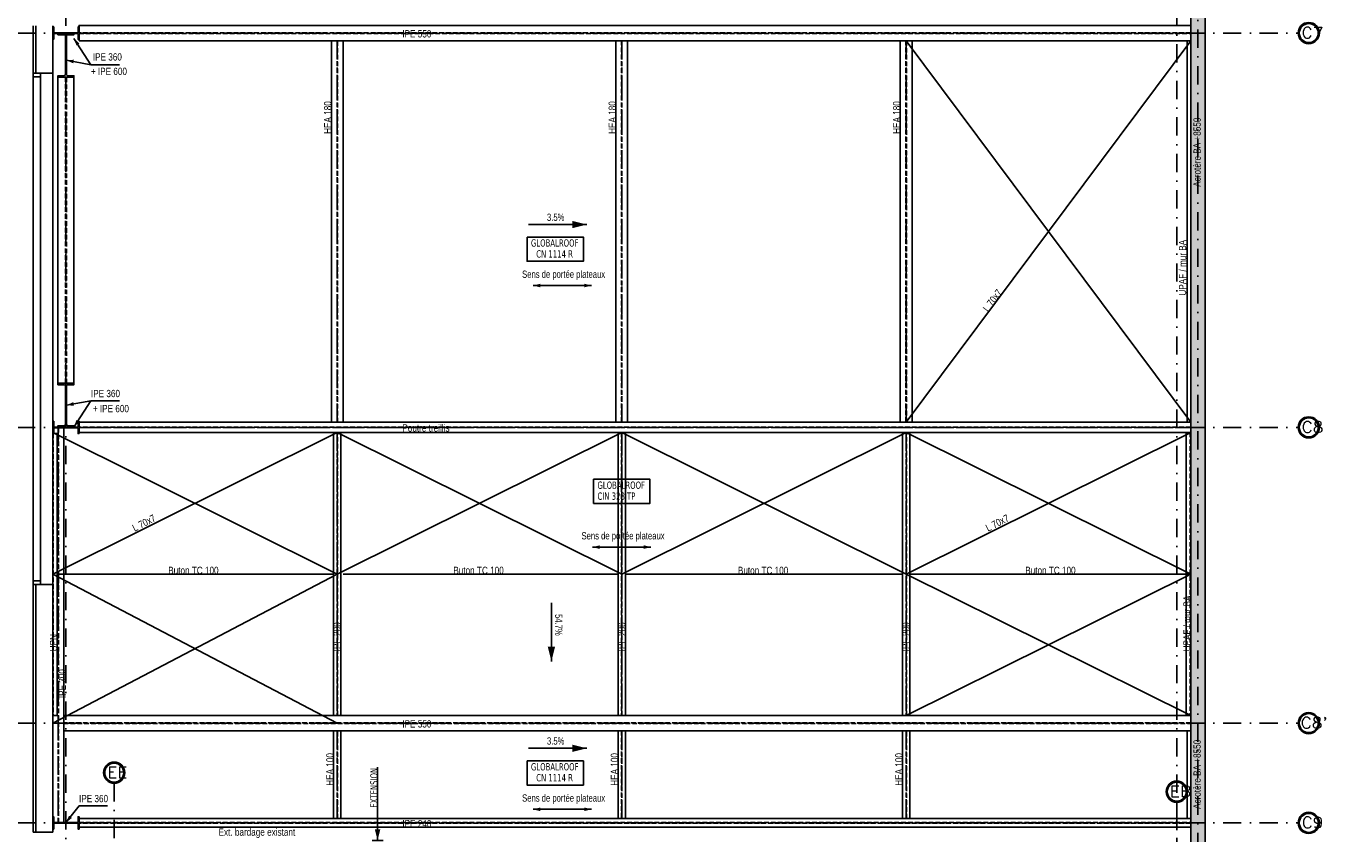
# Model space of a CAD drawing. Extents: x 293186 to 369035, y -341273 to -122059.
# Tile 56 of 64: x 325260 to 343311, y -173464 to -162409. Entities that reach past the tile are written whole.
import ezdxf

# ---------------------------------------------------------------- set-up
doc = ezdxf.new("R2010")
doc.units = 0
doc.header["$LTSCALE"] = 50
for name, pattern in [('CADWORK_21', [0]), ('DASHDOT', [10, 5, -2.5, 0, -2.5]), ('HIDDEN', [1.875, 1.25, -0.625])]:
    doc.linetypes.add(name, pattern=pattern)
doc.layers.get('0').update_dxf_attribs({"color": 1, "linetype": 'CONTINUOUS'})
doc.layers.add('ECHELLE_1_50', color=7, linetype='CONTINUOUS')
doc.styles.add('ARIAL', font='txt')
doc.styles.add('CADWORK5', font='ROMAND', dxfattribs={"width": 0.8})
doc.styles.add('TAHOMA', font='txt')

# ---------------------------------------------------------------- blocks, each defined once
blk = doc.blocks.new('CDWK_EXTR_2')
at = {"color": 0}
blk.add_solid([(0, 0), (2, 0.5), (2, -0.5)], dxfattribs=at)
blk = doc.blocks.new('CDWK_EXTR_3')
at = {"color": 0}
blk.add_line((0, 1), (0, -1), dxfattribs=at)
blk.add_solid([(0, 0), (2, 0.5), (2, -0.5)], dxfattribs=at)

msp = doc.modelspace()

# ---------------------------------------------------------------- hatches: boundary and pattern name
at = {"layer": 'ECHELLE_1_50', "linetype": 'CONTINUOUS'}
h = msp.add_hatch(dxfattribs=at)
h.set_pattern_fill('DOTS1', color=212, scale=23.622048, style=0, pattern_type=2)
h.set_pattern_definition([(0, (0, 0), (150, 17.675), [0, -17.675])])
h.paths.add_polyline_path([(350671, -182676), (350471, -182676), (350471, -134324), (341391, -133545), (341391, -182676), (341191, -182676), (341191, -133327), (350671, -134140)])

# ---------------------------------------------------------------- linework, layer by layer
at = {"layer": 'ECHELLE_1_50', "color": 158, "linetype": 'DASHDOT'}
for p, q in [((325801, -173906), (325801, -132729)), ((341001, -173906), (341001, -132726)), ((341291, -183207), (341291, -132729)), ((323130, -162501), (342662, -162501)), ((323130, -167901), (342662, -167901)), ((323130, -171951), (342662, -171951)), ((323130, -173317), (342662, -173317))]:
    msp.add_line(p, q, dxfattribs=at)
at = {"layer": 'ECHELLE_1_50', "color": 32}
for p, q in [((325351, -173446), (325351, -162401)), ((325391, -162401), (325391, -163050)), ((325621, -162586), (325621, -167816)), ((325351, -163050), (325621, -163050)), ((325621, -167986), (325621, -173446)), ((325621, -170050), (325351, -170050)), ((325391, -170050), (325391, -173446)), ((325351, -173446), (325621, -173446))]:
    msp.add_line(p, q, dxfattribs=at)
at = {"layer": 'ECHELLE_1_50', "color": 3}
msp.add_line((325621, -162416), (325621, -162401), dxfattribs=at)
at = {"layer": 'ECHELLE_1_50', "color": 5, "linetype": 'HIDDEN'}
for p, q in [((341191, -162496), (325981, -162496)), ((325981, -162507), (341191, -162507)), ((325795, -163105), (325795, -167297)), ((325807, -167297), (325807, -163105)), ((325693, -167905), (325693, -173313)), ((325700, -173313), (325700, -167905)), ((341191, -167899), (325981, -167899)), ((325981, -167904), (341191, -167904)), ((341191, -171946), (325771, -171946)), ((325771, -171957), (341191, -171957)), ((325981, -173313), (341191, -173313)), ((341191, -173320), (325981, -173320))]:
    msp.add_line(p, q, dxfattribs=at)
at = {"layer": 'ECHELLE_1_50', "color": 5, "linetype": 'DASHDOT'}
for p, q in [((325981, -162501), (341191, -162501)), ((325801, -163105), (325801, -167297)), ((325696, -167905), (325696, -173313)), ((325981, -167901), (341191, -167901)), ((325771, -171951), (341191, -171951)), ((341191, -173317), (325981, -173317))]:
    msp.add_line(p, q, dxfattribs=at)
at = {"layer": 'ECHELLE_1_50', "color": 22, "linetype": 'HIDDEN'}
for p, q in [((329510, -162606), (329510, -167831)), ((329516, -167831), (329516, -162606)), ((333403, -162606), (333403, -167831)), ((333409, -167831), (333409, -162606)), ((337295, -162606), (337295, -167831)), ((337301, -167831), (337301, -162606)), ((329511, -172056), (329511, -173257)), ((329516, -173257), (329516, -172056)), ((333404, -172056), (333404, -173257)), ((333409, -173257), (333409, -172056)), ((337296, -172056), (337296, -173257)), ((337301, -173257), (337301, -172056))]:
    msp.add_line(p, q, dxfattribs=at)
at = {"layer": 'ECHELLE_1_50', "color": 22, "linetype": 'DASHDOT'}
for p, q in [((329513, -162606), (329513, -167831)), ((333406, -162606), (333406, -167831)), ((337298, -162606), (337298, -167831)), ((329513, -172056), (329513, -173257)), ((333406, -172056), (333406, -173257)), ((337298, -172056), (337298, -173257))]:
    msp.add_line(p, q, dxfattribs=at)
at = {"layer": 'ECHELLE_1_50', "color": 10}
for p, q in [((337298, -167831), (341191, -162606)), ((337298, -162606), (341191, -167831)), ((329513, -169909), (325621, -167971)), ((329513, -167971), (325621, -169909)), ((329513, -167971), (333406, -169909)), ((329513, -169909), (333406, -167971)), ((337298, -169909), (333406, -167971)), ((337298, -167971), (333406, -169909)), ((337298, -167971), (341191, -169909)), ((337298, -169909), (341191, -167971)), ((329513, -169909), (325621, -171951)), ((329513, -171951), (325621, -169909)), ((337298, -171846), (341191, -169909)), ((337298, -169909), (341191, -171846))]:
    msp.add_line(p, q, dxfattribs=at)
at = {"layer": 'ECHELLE_1_50', "color": 7}
for p, q in [((326143, -162934), (325807, -162873)), ((326143, -167537), (325807, -167597))]:
    msp.add_line(p, q, dxfattribs=at)
at = {"layer": 'ECHELLE_1_50', "color": 2}
for p, q in [((325351, -163050), (325351, -163100)), ((325451, -163050), (325351, -163050)), ((325351, -163100), (325451, -163100)), ((325351, -170000), (325351, -163100)), ((325451, -163100), (325451, -163050)), ((325451, -170000), (325451, -163100)), ((325351, -170000), (325351, -170050)), ((325451, -170000), (325351, -170000)), ((325451, -170050), (325451, -170000)), ((325351, -170050), (325451, -170050))]:
    msp.add_line(p, q, dxfattribs=at)
at = {"layer": 'ECHELLE_1_50', "color": 150, "linetype": 'CONTINUOUS'}
for p, q in [((332129, -165123), (332929, -165123)), ((332193, -165958), (332993, -165958)), ((333006, -169540), (333806, -169540)), ((332444, -170305), (332444, -171105)), ((332129, -172295), (332929, -172295)), ((332193, -173131), (332993, -173131))]:
    msp.add_line(p, q, dxfattribs=at)
at = {"layer": 'ECHELLE_1_50', "color": 146, "linetype": 'HIDDEN'}
for p, q in [((325628, -167986), (325628, -171846)), ((329511, -167971), (329511, -171846)), ((329516, -171846), (329516, -167971)), ((333403, -167971), (333403, -171846)), ((333409, -171846), (333409, -167971)), ((337296, -167971), (337296, -171846)), ((337301, -171846), (337301, -167971)), ((341184, -167971), (341184, -171846))]:
    msp.add_line(p, q, dxfattribs=at)
at = {"layer": 'ECHELLE_1_50', "color": 146, "linetype": 'DASHDOT'}
for p, q in [((329513, -167971), (329513, -171846)), ((333406, -167971), (333406, -171846)), ((337298, -167971), (337298, -171846))]:
    msp.add_line(p, q, dxfattribs=at)
at = {"layer": 'ECHELLE_1_50', "color": 136, "linetype": 'CADWORK_21'}
for p, q in [((325681, -169909), (329453, -169909)), ((329593, -169909), (333346, -169909)), ((333466, -169909), (337238, -169909)), ((337358, -169909), (341191, -169909))]:
    msp.add_line(p, q, dxfattribs=at)
at = {"layer": 'ECHELLE_1_50', "color": 9}
msp.add_line((330065, -173556), (330065, -172555), dxfattribs=at)
at = {"layer": 'ECHELLE_1_50', "color": 3, "linetype": 'DASHDOT'}
for p, q in [((326461, -172774), (326461, -202445)), ((341001, -173034), (341001, -203157))]:
    msp.add_line(p, q, dxfattribs=at)
at = {"layer": 'ECHELLE_1_50', "color": 7, "linetype": 'CONTINUOUS', "elevation": 2540}
msp.add_lwpolyline([(350671, -182676), (350471, -182676), (350471, -134324), (341391, -133545), (341391, -182676), (341191, -182676), (341191, -133327), (350671, -134140)], close=True, dxfattribs=at)
at = {"layer": 'ECHELLE_1_50', "color": 141, "linetype": 'CONTINUOUS'}
for points in [[(325950, -162497), (325652, -162497, -0.414214), (325634, -162479), (325634, -162416), (325621, -162416), (325621, -162456), (325621, -162546), (325621, -162586), (325634, -162586), (325634, -162523, -0.414214), (325652, -162505), (325950, -162505, -0.414214), (325968, -162523), (325968, -162586), (325981, -162586)], [(325981, -162586), (325981, -162416), (325968, -162416), (325968, -162479, -0.414214), (325950, -162497)], [(325807, -163062), (325807, -162548, -0.414214), (325831, -162524), (325911, -162524), (325911, -162505), (325861, -162505), (325741, -162505), (325691, -162505), (325691, -162524), (325771, -162524, -0.414214), (325795, -162548), (325795, -163062, -0.414214), (325771, -163086), (325691, -163086), (325691, -163105)], [(325691, -163105), (325911, -163105), (325911, -163086), (325831, -163086, -0.414214), (325807, -163062)], [(325807, -167854), (325807, -167340, -0.414214), (325831, -167316), (325911, -167316), (325911, -167297), (325861, -167297), (325741, -167297), (325691, -167297), (325691, -167316), (325771, -167316, -0.414214), (325795, -167340), (325795, -167854, -0.414214), (325771, -167878), (325691, -167878), (325691, -167897)], [(325950, -167897), (325652, -167897, -0.414214), (325634, -167879), (325634, -167816), (325621, -167816), (325621, -167856), (325621, -167946), (325621, -167986), (325634, -167986), (325634, -167923, -0.414214), (325652, -167905), (325950, -167905, -0.414214), (325968, -167923), (325968, -167986), (325981, -167986)], [(325691, -167897), (325911, -167897), (325911, -167878), (325831, -167878, -0.414214), (325807, -167854)], [(325981, -167986), (325981, -167816), (325968, -167816), (325968, -167879, -0.414214), (325950, -167897)], [(325950, -173313), (325652, -173313, -0.414214), (325634, -173295), (325634, -173232), (325621, -173232), (325621, -173272), (325621, -173362), (325621, -173402), (325634, -173402), (325634, -173339, -0.414214), (325652, -173321), (325950, -173321, -0.414214), (325968, -173339), (325968, -173402), (325981, -173402)], [(325981, -173402), (325981, -173232), (325968, -173232), (325968, -173295, -0.414214), (325950, -173313)]]:
    msp.add_lwpolyline(points, format="xyb", dxfattribs=at)
at = {"layer": 'ECHELLE_1_50', "color": 5, "linetype": 'CONTINUOUS'}
for points in [[(325981, -162606), (341191, -162606), (341191, -162396), (325981, -162396), (325981, -162606)], [(325691, -163105), (325691, -167297), (325911, -167297), (325911, -163105), (325691, -163105)], [(325981, -167971), (341191, -167971), (341191, -167831), (325981, -167831), (325981, -167971)], [(325621, -167905), (325621, -173313), (325771, -173313), (325771, -167905), (325621, -167905)], [(325771, -172056), (341191, -172056), (341191, -171846), (325771, -171846), (325771, -172056)], [(341191, -173377), (325981, -173377), (325981, -173257), (341191, -173257), (341191, -173377)]]:
    msp.add_lwpolyline(points, dxfattribs=at)
at = {"layer": 'ECHELLE_1_50', "color": 7, "linetype": 'CONTINUOUS'}
for points in [[(325911, -162573), (326143, -162934), (326532, -162934)], [(325911, -167897), (326143, -167537), (326532, -167537)], [(325801, -173313), (325980, -173084), (326370, -173084)]]:
    msp.add_lwpolyline(points, dxfattribs=at)
at = {"layer": 'ECHELLE_1_50', "color": 22, "linetype": 'CONTINUOUS'}
for points in [[(329433, -162606), (329433, -167831), (329593, -167831), (329593, -162606), (329433, -162606)], [(333326, -162606), (333326, -167831), (333486, -167831), (333486, -162606), (333326, -162606)], [(337218, -162606), (337218, -167831), (337378, -167831), (337378, -162606), (337218, -162606)], [(329463, -172056), (329463, -173257), (329563, -173257), (329563, -172056), (329463, -172056)], [(333356, -172056), (333356, -173257), (333456, -173257), (333456, -172056), (333356, -172056)], [(337248, -172056), (337248, -173257), (337348, -173257), (337348, -172056), (337248, -172056)]]:
    msp.add_lwpolyline(points, dxfattribs=at)
at = {"layer": 'ECHELLE_1_50', "color": 32, "linetype": 'CONTINUOUS'}
for points in [[(332110, -165294), (332881, -165294), (332881, -165625), (332110, -165625)], [(333020, -168611), (333791, -168611), (333791, -168942), (333020, -168942)], [(332110, -172467), (332881, -172467), (332881, -172798), (332110, -172798)]]:
    msp.add_lwpolyline(points, close=True, dxfattribs=at)
at = {"layer": 'ECHELLE_1_50', "color": 146, "linetype": 'CONTINUOUS'}
for points in [[(325621, -167986), (325621, -171846), (325681, -171846), (325681, -167986), (325621, -167986)], [(329463, -167971), (329463, -171846), (329563, -171846), (329563, -167971), (329463, -167971)], [(333356, -167971), (333356, -171846), (333456, -171846), (333456, -167971), (333356, -167971)], [(337248, -167971), (337248, -171846), (337348, -171846), (337348, -167971), (337248, -167971)], [(341191, -167971), (341191, -171846), (341131, -171846), (341131, -167971), (341191, -167971)]]:
    msp.add_lwpolyline(points, dxfattribs=at)
at = {"layer": 'ECHELLE_1_50', "color": 158, "linetype": 'CONTINUOUS'}
for centre, radius in [((342807, -162501), 145), ((342807, -162501), 130), ((342807, -167901), 145), ((342807, -167901), 130), ((342807, -171951), 145), ((342807, -171951), 130), ((342807, -173317), 145), ((342807, -173317), 130)]:
    msp.add_circle(centre, radius, dxfattribs=at)
at = {"layer": 'ECHELLE_1_50', "color": 3, "linetype": 'CONTINUOUS'}
for centre, radius in [((326461, -172629), 145), ((326461, -172629), 130), ((341001, -172889), 145), ((341001, -172889), 130)]:
    msp.add_circle(centre, radius, dxfattribs=at)
at = {"layer": 'ECHELLE_1_50', "color": 22, "linetype": 'CONTINUOUS'}
for points in [[(341191, -162606, 2540), (341141, -162606, 2540), (341141, -167831, 2540), (341191, -167831, 2540)], [(341141, -173257, 2540), (341191, -173257, 2540), (341191, -172056, 2540), (341141, -172056, 2540)]]:
    msp.add_3dface(points, dxfattribs=at)

# ---------------------------------------------------------------- block references
at = {"layer": 'ECHELLE_1_50', "color": 7, "linetype": 'CONTINUOUS', "xscale": 50, "yscale": 50, "zscale": 50}
for p, rotation in [((325911, -162573), 302.6743848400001), ((325911, -167897), 57.32561515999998), ((325801, -173313), 51.87816142)]:
    msp.add_blockref('CDWK_EXTR_2', p, dxfattribs=dict(at, rotation=rotation))
at = {"layer": 'ECHELLE_1_50', "color": 7, "xscale": 50, "yscale": 50, "zscale": 50}
for p, rotation in [((325807, -162873), 349.72919098), ((325807, -167597), 10.27080902)]:
    msp.add_blockref('CDWK_EXTR_2', p, dxfattribs=dict(at, rotation=rotation))
at = {"layer": 'ECHELLE_1_50', "color": 150, "linetype": 'CONTINUOUS'}
for p, xscale, yscale, zscale, rotation in [((332929, -165123), 100, 100, 100, 180), ((332993, -165958), 50, 50, 50, 180), ((333806, -169540), 50, 50, 50, 180), ((332444, -171105), 100, 100, 100, 90), ((332929, -172295), 100, 100, 100, 180), ((332993, -173131), 50, 50, 50, 180)]:
    msp.add_blockref('CDWK_EXTR_2', p, dxfattribs=dict(at, xscale=xscale, yscale=yscale, zscale=zscale, rotation=rotation))
at = {"layer": 'ECHELLE_1_50', "color": 150, "linetype": 'CONTINUOUS', "xscale": 50, "yscale": 50, "zscale": 50}
for p in [(332193, -165958), (333006, -169540), (332193, -173131)]:
    msp.add_blockref('CDWK_EXTR_2', p, dxfattribs=at)
at = {"layer": 'ECHELLE_1_50', "color": 9, "xscale": 75, "yscale": 75, "zscale": 75, "rotation": 90}
msp.add_blockref('CDWK_EXTR_3', (330065, -173556), dxfattribs=at)

# ---------------------------------------------------------------- texts
at = {"layer": 'ECHELLE_1_50', "color": 7, "style": 'ARIAL', "width": 0.8}
for s, p in [('IPE 550', (330404, -162561)), ('IPE 360', (326169, -162877)), ('+ IPE 600', (326142, -163075)), ('IPE 360', (326143, -167487)), ('+ IPE 600', (326169, -167693)), ('Poutre treillis', (330404, -167958)), ('Buton TC 100', (327200, -169909)), ('Buton TC 100', (331102, -169909)), ('Buton TC 100', (334995, -169909)), ('Buton TC 100', (338927, -169909)), ('IPE 550', (330404, -172011)), ('IPE 360', (325980, -173034)), ('IPE 240', (330404, -173377))]:
    msp.add_text(s, height=100, dxfattribs=at).set_placement(p)
at = {"layer": 'ECHELLE_1_50', "color": 96, "style": 'CADWORK5', "width": 1.125}
for s, p in [('C7', (342709, -162571)), ('C8', (342710, -167971)), ("C8'", (342697, -172021)), ('EE', (326366, -172698)), ('EB', (340906, -172958)), ('C9', (342711, -173386))]:
    msp.add_text(s, height=150, dxfattribs=at).set_placement(p)
at = {"layer": 'ECHELLE_1_50', "color": 7, "width": 0.8}
for s, rotation, style, p in [('HEA 180', 90, 'ARIAL', (329433, -163881)), ('HEA 180', 90, 'ARIAL', (333326, -163881)), ('HEA 180', 90, 'ARIAL', (337218, -163881)), ('Acrotère BA +8550', 90, 'ARIAL', (341329, -164606)), ('UPAF / mur BA', 90, 'ARIAL', (341130, -166096)), ('L 70x7', 53.3136, 'ARIAL', (338419, -166327)), ('L 70x7', 27.2808, 'ARIAL', (326742, -169331)), ('L 70x7', 27.2808, 'ARIAL', (338419, -169331)), ('UPAF / mur BA', 90, 'ARIAL', (341191, -170968)), ('UPN', 90, 'ARIAL', (325681, -170968)), ('IPE 200', 90, 'ARIAL', (329561, -170968)), ('IPE 200', 90, 'ARIAL', (333456, -170968)), ('IPE 200', 90, 'ARIAL', (337346, -170968)), ('IPE 300', 90, 'ARIAL', (325801, -171609)), ('Acrotère BA +8550', 90, 'ARIAL', (341329, -173126)), ('HEA 100', 90, 'ARIAL', (329463, -172808)), ('EXTENSION', 90, 'TAHOMA', (330065, -173108)), ('HEA 100', 90, 'ARIAL', (333356, -172808)), ('HEA 100', 90, 'ARIAL', (337248, -172808))]:
    msp.add_text(s, height=100, rotation=rotation, dxfattribs=dict(at, style=style)).set_placement(p)
at = {"layer": 'ECHELLE_1_50', "color": 26, "style": 'ARIAL', "width": 0.75}
for s, p in [('3.5%', (332383, -165073)), ('Sens de portée plateaux', (332043, -165853)), ('Sens de portée plateaux', (332856, -169435)), ('3.5%', (332383, -172245)), ('Sens de portée plateaux', (332043, -173026))]:
    msp.add_text(s, height=100, dxfattribs=at).set_placement(p)
at = {"layer": 'ECHELLE_1_50', "color": 32, "style": 'TAHOMA', "width": 0.8}
for s, p in [('GLOBALROOF', (332164, -165425)), ('CN 1114 R', (332236, -165575)), ('GLOBALROOF', (333074, -168742)), ('CIN 328 TP', (333074, -168892)), ('GLOBALROOF', (332164, -172598)), ('CN 1114 R', (332236, -172748))]:
    msp.add_text(s, height=100, dxfattribs=at).set_placement(p)
at = {"layer": 'ECHELLE_1_50', "color": 26, "style": 'ARIAL', "width": 0.75}
msp.add_text('54.7%', height=100, rotation=270, dxfattribs=at).set_placement((332494, -170457))
at = {"layer": 'ECHELLE_1_50', "color": 2, "style": 'ARIAL', "width": 0.8}
msp.add_text('Ext. bardage existant', height=100, dxfattribs=at).set_placement((327889, -173493))

doc.saveas('drawing.dxf')
